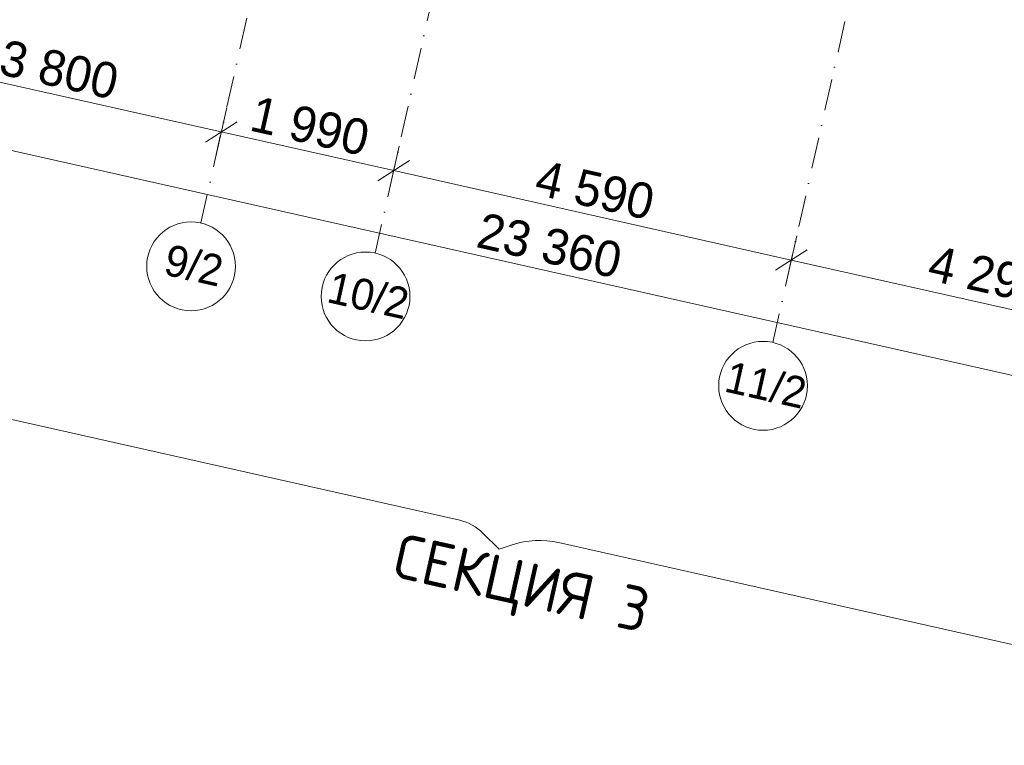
# Model space of a CAD drawing. Header units: millimetres. Extents: x -7218036 to -6881410, y 6117771 to 6219607.
# Tile 35 of 84: x -7160178 to -7149089, y 6117771 to 6125937. Entities that reach past the tile are written whole.
import ezdxf
from ezdxf.enums import TextEntityAlignment as Align

# ---------------------------------------------------------------- set-up
doc = ezdxf.new("R2010")
doc.units = ezdxf.units.MM
doc.header["$MEASUREMENT"] = 0
doc.linetypes.add('Штрихпунктирная', pattern=[670.277762, 352.777767, -176.388884, 0, -141.111112])
for name, color, linetype, lineweight in [('0_Ном._пера__1', 7, 'Continuous', 0), ('0_Ном._пера__120', 7, 'Continuous', 0), ('АР-Чертеж-Оси_Осевые размеры.АР_Ном._пера__1', 7, 'Continuous', 0), ('АР-Чертеж-Оси_Осевые размеры.АР_Ном._пера__120', 7, 'Continuous', 0)]:
    doc.layers.add(name, color=color, linetype=linetype, lineweight=lineweight)
doc.layers.add('АР-Чертеж-Оси_Осевые размеры.АР', color=7, linetype='Continuous')
doc.styles.add('РЎР“Р•РќР•Р\xa0Р\x98Р\xa0_РЎРўР\x98Р›Р¬_2', font='GOST_Common.ttf')
doc.styles.add('РЎР“Р•РќР•Р\xa0Р\x98Р\xa0_РЎРўР\x98Р›Р¬_3', font='GOTHIC.TTF')
doc.dimstyles.new('СГЕНЕРИР_СТИЛЬ__3', dxfattribs={"dimtxt": 400, "dimasz": 285, "dimexe": 0.18, "dimexo": 0.0625, "dimgap": 0, "dimtad": 1, "dimdec": 0, "dimzin": 0, "dimdsep": 46, "dimtxsty": 'РЎР“Р•РќР•Р\xa0Р\x98Р\xa0_РЎРўР\x98Р›Р¬_3', "dimblk": 'ARROWHEAD_6', "dimblk1": 'ARROWHEAD_6', "dimblk2": 'ARROWHEAD_6', "dimcen": 0.09, "dimse1": 1, "dimse2": 1, "dimclrd": 7, "dimclre": 7, "dimclrt": 7, "dimazin": 0, "dimtfac": 1, "dimtdec": 4, "dimtmove": 0, "dimatfit": 3, "dimfxl": 1, "dimtolj": 1, "dimtzin": 0, "dimarcsym": 0})
doc.dimstyles.new('СГЕНЕРИР_СТИЛЬ__4', dxfattribs={"dimtxt": 400, "dimasz": 285, "dimexe": 0.18, "dimexo": 0.0625, "dimgap": 0, "dimtad": 1, "dimdec": 0, "dimzin": 0, "dimdsep": 46, "dimtxsty": 'РЎР“Р•РќР•Р\xa0Р\x98Р\xa0_РЎРўР\x98Р›Р¬_3', "dimblk": 'ARROWHEAD_6', "dimblk1": 'ARROWHEAD_6', "dimblk2": 'ARROWHEAD_6', "dimcen": 0.09, "dimse1": 1, "dimse2": 1, "dimclrd": 7, "dimclre": 7, "dimclrt": 7, "dimazin": 0, "dimtfac": 1, "dimtdec": 4, "dimtmove": 2, "dimatfit": 3, "dimfxl": 1, "dimtolj": 1, "dimtzin": 0, "dimarcsym": 0})

# ---------------------------------------------------------------- blocks, each defined once
blk = doc.blocks.new('Стандартный Маркер Сетки[10]_1', base_point=(-7146699, 6144554))
at = {"layer": 'АР-Чертеж-Оси_Осевые размеры.АР_Ном._пера__120', "color": 7, "linetype": 'Штрихпунктирная', "lineweight": 0}
for p, q in [((-7146918, 6143578), (-7151477, 6123281)), ((-7151477, 6123281), (-7151696, 6122305))]:
    blk.add_line(p, q, dxfattribs=at)
at = {"layer": 'АР-Чертеж-Оси_Осевые размеры.АР_Ном._пера__120', "color": 7, "linetype": 'Continuous', "lineweight": 0}
blk.add_circle((-7151806, 6121817), 500, dxfattribs=at)
at = {"layer": 'АР-Чертеж-Оси_Осевые размеры.АР_Ном._пера__120', "color": 7, "linetype": 'Штрихпунктирная', "lineweight": 0}
blk.add_point((-7151477, 6123281), dxfattribs=at)
blk.add_point((-7151477, 6123281), dxfattribs=at)
at = {"layer": 'АР-Чертеж-Оси_Осевые размеры.АР_Ном._пера__120', "color": 7, "lineweight": 0, "style": 'РЎР“Р•РќР•Р\xa0Р\x98Р\xa0_РЎРўР\x98Р›Р¬_3'}
blk.add_attdef('AC_MarkerText_1', text='', height=350, rotation=347.3417, dxfattribs=at).set_placement((-7151736, 6121998), align=Align.TOP_CENTER)
blk = doc.blocks.new('Стандартный Маркер Сетки[25]_1', base_point=(-7153141, 6145898))
at = {"layer": 'АР-Чертеж-Оси_Осевые размеры.АР_Ном._пера__120', "color": 7, "linetype": 'Штрихпунктирная', "lineweight": 0}
for p, q in [((-7153360, 6144922), (-7157919, 6124625)), ((-7157919, 6124625), (-7158138, 6123649))]:
    blk.add_line(p, q, dxfattribs=at)
at = {"layer": 'АР-Чертеж-Оси_Осевые размеры.АР_Ном._пера__120', "color": 7, "linetype": 'Continuous', "lineweight": 0}
blk.add_circle((-7158248, 6123161), 500, dxfattribs=at)
at = {"layer": 'АР-Чертеж-Оси_Осевые размеры.АР_Ном._пера__120', "color": 7, "linetype": 'Штрихпунктирная', "lineweight": 0}
blk.add_point((-7157919, 6124625), dxfattribs=at)
blk.add_point((-7157919, 6124625), dxfattribs=at)
at = {"layer": 'АР-Чертеж-Оси_Осевые размеры.АР_Ном._пера__120', "color": 7, "lineweight": 0, "style": 'РЎР“Р•РќР•Р\xa0Р\x98Р\xa0_РЎРўР\x98Р›Р¬_3'}
blk.add_attdef('AC_MarkerText_1', text='', height=350, rotation=347.3417, dxfattribs=at).set_placement((-7158178, 6123343), align=Align.TOP_CENTER)
blk = doc.blocks.new('Стандартный Маркер Сетки[26]_1', base_point=(-7151178, 6145559))
at = {"layer": 'АР-Чертеж-Оси_Осевые размеры.АР_Ном._пера__120', "color": 7, "linetype": 'Штрихпунктирная', "lineweight": 0}
for p, q in [((-7151397, 6144584), (-7155956, 6124286)), ((-7155956, 6124286), (-7156175, 6123310))]:
    blk.add_line(p, q, dxfattribs=at)
at = {"layer": 'АР-Чертеж-Оси_Осевые размеры.АР_Ном._пера__120', "color": 7, "linetype": 'Continuous', "lineweight": 0}
blk.add_circle((-7156284, 6122822), 500, dxfattribs=at)
at = {"layer": 'АР-Чертеж-Оси_Осевые размеры.АР_Ном._пера__120', "color": 7, "linetype": 'Штрихпунктирная', "lineweight": 0}
blk.add_point((-7155956, 6124286), dxfattribs=at)
blk.add_point((-7155956, 6124286), dxfattribs=at)
at = {"layer": 'АР-Чертеж-Оси_Осевые размеры.АР_Ном._пера__120', "color": 7, "lineweight": 0, "style": 'РЎР“Р•РќР•Р\xa0Р\x98Р\xa0_РЎРўР\x98Р›Р¬_3'}
blk.add_attdef('AC_MarkerText_1', text='', height=350, rotation=347.3417, dxfattribs=at).set_placement((-7156214, 6123003), align=Align.TOP_CENTER)
blk = doc.blocks.new('Стандартный Маркер Сетки[31]_1', base_point=(-7146699, 6144554))
at = {"layer": 'АР-Чертеж-Оси_Осевые размеры.АР_Ном._пера__120', "color": 7, "linetype": 'Штрихпунктирная', "lineweight": 0}
for p, q in [((-7146918, 6143578), (-7151477, 6123281)), ((-7151477, 6123281), (-7151696, 6122305))]:
    blk.add_line(p, q, dxfattribs=at)
at = {"layer": 'АР-Чертеж-Оси_Осевые размеры.АР_Ном._пера__120', "color": 7, "linetype": 'Continuous', "lineweight": 0}
blk.add_circle((-7151806, 6121817), 500, dxfattribs=at)
at = {"layer": 'АР-Чертеж-Оси_Осевые размеры.АР_Ном._пера__120', "color": 7, "linetype": 'Штрихпунктирная', "lineweight": 0}
blk.add_point((-7151477, 6123281), dxfattribs=at)
blk.add_point((-7151477, 6123281), dxfattribs=at)
at = {"layer": 'АР-Чертеж-Оси_Осевые размеры.АР_Ном._пера__120', "color": 7, "lineweight": 0, "style": 'РЎР“Р•РќР•Р\xa0Р\x98Р\xa0_РЎРўР\x98Р›Р¬_3'}
blk.add_attdef('AC_MarkerText_1', text='', height=350, rotation=347.3417, dxfattribs=at).set_placement((-7151736, 6121998), align=Align.TOP_CENTER)
blk = doc.blocks.new('Стандартный Маркер Сетки[46]_1', base_point=(-7153141, 6145898))
at = {"layer": 'АР-Чертеж-Оси_Осевые размеры.АР_Ном._пера__120', "color": 7, "linetype": 'Штрихпунктирная', "lineweight": 0}
for p, q in [((-7153360, 6144922), (-7157919, 6124625)), ((-7157919, 6124625), (-7158138, 6123649))]:
    blk.add_line(p, q, dxfattribs=at)
at = {"layer": 'АР-Чертеж-Оси_Осевые размеры.АР_Ном._пера__120', "color": 7, "linetype": 'Continuous', "lineweight": 0}
blk.add_circle((-7158248, 6123161), 500, dxfattribs=at)
at = {"layer": 'АР-Чертеж-Оси_Осевые размеры.АР_Ном._пера__120', "color": 7, "linetype": 'Штрихпунктирная', "lineweight": 0}
blk.add_point((-7157919, 6124625), dxfattribs=at)
blk.add_point((-7157919, 6124625), dxfattribs=at)
at = {"layer": 'АР-Чертеж-Оси_Осевые размеры.АР_Ном._пера__120', "color": 7, "lineweight": 0, "style": 'РЎР“Р•РќР•Р\xa0Р\x98Р\xa0_РЎРўР\x98Р›Р¬_3'}
blk.add_attdef('AC_MarkerText_1', text='', height=350, rotation=347.3417, dxfattribs=at).set_placement((-7158178, 6123343), align=Align.TOP_CENTER)
blk = doc.blocks.new('Стандартный Маркер Сетки[47]_1', base_point=(-7151178, 6145559))
at = {"layer": 'АР-Чертеж-Оси_Осевые размеры.АР_Ном._пера__120', "color": 7, "linetype": 'Штрихпунктирная', "lineweight": 0}
for p, q in [((-7151397, 6144584), (-7155956, 6124286)), ((-7155956, 6124286), (-7156175, 6123310))]:
    blk.add_line(p, q, dxfattribs=at)
at = {"layer": 'АР-Чертеж-Оси_Осевые размеры.АР_Ном._пера__120', "color": 7, "linetype": 'Continuous', "lineweight": 0}
blk.add_circle((-7156284, 6122822), 500, dxfattribs=at)
at = {"layer": 'АР-Чертеж-Оси_Осевые размеры.АР_Ном._пера__120', "color": 7, "linetype": 'Штрихпунктирная', "lineweight": 0}
blk.add_point((-7155956, 6124286), dxfattribs=at)
blk.add_point((-7155956, 6124286), dxfattribs=at)
at = {"layer": 'АР-Чертеж-Оси_Осевые размеры.АР_Ном._пера__120', "color": 7, "lineweight": 0, "style": 'РЎР“Р•РќР•Р\xa0Р\x98Р\xa0_РЎРўР\x98Р›Р¬_3'}
blk.add_attdef('AC_MarkerText_1', text='', height=350, rotation=347.3417, dxfattribs=at).set_placement((-7156214, 6123003), align=Align.TOP_CENTER)
blk = doc.blocks.new('*D200', base_point=(-6566190, 6562678))
at = {"layer": 'АР-Чертеж-Оси_Осевые размеры.АР_Ном._пера__1', "color": 7, "linetype": 'Continuous', "lineweight": 0, "transparency": 16777216}
for p, q in [((-7165628, 6125669), (-7187259, 6130527)), ((-7165566, 6125943), (-7165689, 6125394)), ((-7165807, 6125555), (-7165448, 6125782)), ((-7142835, 6120550), (-7165628, 6125669)), ((-7142774, 6120824), (-7142897, 6120275)), ((-7143015, 6120436), (-7142656, 6120663)), ((-7142616, 6120500), (-7142835, 6120550))]:
    blk.add_line(p, q, dxfattribs=at)
at = {"layer": 'АР-Чертеж-Оси_Осевые размеры.АР_Ном._пера__1', "color": 7, "lineweight": 0, "transparency": 16777216, "insert": (-7155054, 6123376), "char_height": 400, "attachment_point": 7, "rotation": 347.3418, "style": 'РЎР“Р•РќР•Р\xa0Р\x98Р\xa0_РЎРўР\x98Р›Р¬_3'}
blk.add_mtext('\\A1;{\\pql;\\fCentury Gothic|b0|i0|c204|p0;\\W1.000000;23\xa0360}', dxfattribs=at)
blk = doc.blocks.new('ARROWHEAD_6')
at = {"color": 0, "linetype": 'Continuous', "lineweight": 0}
for p, q in [((-0.5, -0.5), (0.5, 0.5)), ((0, 0), (-1, 0))]:
    blk.add_line(p, q, dxfattribs=at)
blk = doc.blocks.new('*D213', base_point=(-6566190, 6562678))
at = {"layer": 'АР-Чертеж-Оси_Осевые размеры.АР_Ном._пера__1', "color": 7, "linetype": 'Continuous', "lineweight": 0, "transparency": 16777216}
for p, q in [((-7165470, 6126372), (-7161616, 6125506)), ((-7161677, 6125232), (-7161554, 6125781)), ((-7161436, 6125620), (-7161795, 6125393)), ((-7161616, 6125506), (-7157908, 6124674)), ((-7157970, 6124399), (-7157846, 6124948)), ((-7157729, 6124787), (-7158087, 6124560)), ((-7157908, 6124674), (-7155966, 6124238))]:
    blk.add_line(p, q, dxfattribs=at)
at = {"layer": 'АР-Чертеж-Оси_Осевые размеры.АР_Ном._пера__1', "color": 7, "lineweight": 0, "transparency": 16777216, "insert": (-7160432, 6125323), "char_height": 400, "attachment_point": 7, "rotation": 347.3418, "style": 'РЎР“Р•РќР•Р\xa0Р\x98Р\xa0_РЎРўР\x98Р›Р¬_3'}
blk.add_mtext('\\A1;{\\pql;\\fCentury Gothic|b0|i0|c204|p0;\\W1.000000;3\xa0800}', dxfattribs=at)
blk = doc.blocks.new('*D214', base_point=(-6566190, 6562678))
at = {"layer": 'АР-Чертеж-Оси_Осевые размеры.АР_Ном._пера__1', "color": 7, "linetype": 'Continuous', "lineweight": 0, "transparency": 16777216}
for p, q in [((-7157970, 6124399), (-7157846, 6124948)), ((-7157729, 6124787), (-7158087, 6124560)), ((-7157908, 6124674), (-7155966, 6124238)), ((-7156028, 6123963), (-7155905, 6124512)), ((-7155787, 6124351), (-7156146, 6124124)), ((-7155966, 6124238), (-7151488, 6123232))]:
    blk.add_line(p, q, dxfattribs=at)
at = {"layer": 'АР-Чертеж-Оси_Осевые размеры.АР_Ном._пера__1', "color": 7, "lineweight": 0, "transparency": 16777216, "insert": (-7157607, 6124688), "char_height": 400, "attachment_point": 7, "rotation": 347.3418, "style": 'РЎР“Р•РќР•Р\xa0Р\x98Р\xa0_РЎРўР\x98Р›Р¬_3'}
blk.add_mtext('\\A1;{\\pql;\\fCentury Gothic|b0|i0|c204|p0;\\W1.000000;1\xa0990}', dxfattribs=at)
blk = doc.blocks.new('*D215', base_point=(-6566190, 6562678))
at = {"layer": 'АР-Чертеж-Оси_Осевые размеры.АР_Ном._пера__1', "color": 7, "linetype": 'Continuous', "lineweight": 0, "transparency": 16777216}
for p, q in [((-7155787, 6124351), (-7156146, 6124124)), ((-7155966, 6124238), (-7151488, 6123232)), ((-7151550, 6122957), (-7151426, 6123506)), ((-7151309, 6123345), (-7151667, 6123118)), ((-7151488, 6123232), (-7147302, 6122292))]:
    blk.add_line(p, q, dxfattribs=at)
at = {"layer": 'АР-Чертеж-Оси_Осевые размеры.АР_Ном._пера__1', "color": 7, "lineweight": 0, "transparency": 16777216, "insert": (-7154397, 6123967), "char_height": 400, "attachment_point": 7, "rotation": 347.3418, "style": 'РЎР“Р•РќР•Р\xa0Р\x98Р\xa0_РЎРўР\x98Р›Р¬_3'}
blk.add_mtext('\\A1;{\\pql;\\fCentury Gothic|b0|i0|c204|p0;\\W1.000000;4\xa0590}', dxfattribs=at)
blk = doc.blocks.new('*D216', base_point=(-6566190, 6562678))
at = {"layer": 'АР-Чертеж-Оси_Осевые размеры.АР_Ном._пера__1', "color": 7, "linetype": 'Continuous', "lineweight": 0, "transparency": 16777216}
for p, q in [((-7151550, 6122957), (-7151426, 6123506)), ((-7151309, 6123345), (-7151667, 6123118)), ((-7151488, 6123232), (-7147302, 6122292)), ((-7147364, 6122017), (-7147241, 6122566)), ((-7147123, 6122405), (-7147481, 6122178)), ((-7147302, 6122292), (-7146229, 6122051))]:
    blk.add_line(p, q, dxfattribs=at)
at = {"layer": 'АР-Чертеж-Оси_Осевые размеры.АР_Ном._пера__1', "color": 7, "lineweight": 0, "transparency": 16777216, "char_height": 400, "attachment_point": 7, "rotation": 347.3418, "style": 'РЎР“Р•РќР•Р\xa0Р\x98Р\xa0_РЎРўР\x98Р›Р¬_3'}
for s, insert in [('\\A1;{\\pql;\\fCentury Gothic|b0|i0|c204|p0;\\W1.000000;4\xa0290}', (-7149973, 6123007)), ('\\A1;{\\pql;\\fCentury Gothic|b0|i0|c204|p0;\\W1.000000;1\xa0100}', (-7147313, 6122950))]:
    blk.add_mtext(s, dxfattribs=dict(at, insert=insert))

msp = doc.modelspace()

# ---------------------------------------------------------------- linework, layer by layer
at = {"layer": '0_Ном._пера__120', "color": 7, "linetype": 'Continuous', "lineweight": 0}
for points in [[(-7166157.3, 6123310, 0.4142136), (-7165750.3, 6122667.1), (-7155223.3, 6120302.8, -0.1418046), (-7154961.2, 6120158.7), (-7154779.6, 6119977.4)], [(-7154779.6, 6119977.4), (-7154633.7, 6120026.1, -0.1365629), (-7154109.3, 6120052.6), (-7144007.6, 6117783.8, 0.4142136), (-7143364.8, 6118190.9)]]:
    msp.add_lwpolyline(points, format="xyb", dxfattribs=at)

# ---------------------------------------------------------------- block references
at = {"layer": 'АР-Чертеж-Оси_Осевые размеры.АР', "color": 8, "linetype": 'Continuous', "lineweight": 15}
for name, p, values in [('Стандартный Маркер Сетки[25]_1', (-7153141.2, 6145897.9), {'AC_MarkerText_1': '9/2'}), ('Стандартный Маркер Сетки[46]_1', (-7153141.2, 6145897.9), {'AC_MarkerText_1': '9/2'}), ('Стандартный Маркер Сетки[26]_1', (-7151177.7, 6145559.4), {'AC_MarkerText_1': '10/2'}), ('Стандартный Маркер Сетки[47]_1', (-7151177.7, 6145559.4), {'AC_MarkerText_1': '10/2'}), ('Стандартный Маркер Сетки[10]_1', (-7146699.2, 6144553.5), {'AC_MarkerText_1': '11/2'}), ('Стандартный Маркер Сетки[31]_1', (-7146699.2, 6144553.5), {'AC_MarkerText_1': '11/2'})]:
    msp.add_blockref(name, p, dxfattribs=at).add_auto_attribs(values)

# ---------------------------------------------------------------- texts
at = {"layer": '0_Ном._пера__1', "color": 7, "linetype": 'Continuous', "lineweight": 0, "insert": (-7154605, 6119221.2), "char_height": 500, "attachment_point": 8, "rotation": 347.34172, "style": 'РЎР“Р•РќР•Р\xa0Р\x98Р\xa0_РЎРўР\x98Р›Р¬_2'}
msp.add_mtext('\\A1;{\\pqc;\\fGOST Common|b0|i0|c204|p0;\\W1.000000;СЕКЦИЯ \\fGOST Common|b0|i0|c204|p0;\\W1.000000;3}', dxfattribs=at)

# ---------------------------------------------------------------- dimensions: what is measured, and where the dimension line sits
at = {"layer": 'АР-Чертеж-Оси_Осевые размеры.АР', "color": 7, "linetype": 'Continuous', "lineweight": 0}
for base, p1, p2, angle, dimstyle, picture, middle in [((-7165627.6, 6125668.8), (-7142885.6, 6120326.2), (-7165787.4, 6124957.3), 167.34175, 'СГЕНЕРИР_СТИЛЬ__3', '*D200', (-7154192.6, 6123387.5)), ((-7157908, 6124673.8), (-7161823.8, 6124579.6), (-7158138.1, 6123649.3), 347.34175, 'СГЕНЕРИР_СТИЛЬ__3', '*D213', (-7159718.8, 6125367.4)), ((-7155966.4, 6124237.7), (-7158138.1, 6123649.3), (-7156174.7, 6123310.1), 347.34175, 'СГЕНЕРИР_СТИЛЬ__3', '*D214', (-7156894.1, 6124733)), ((-7151488, 6123231.9), (-7156174.7, 6123310.1), (-7151696.1, 6122305), 347.34175, 'СГЕНЕРИР_СТИЛЬ__3', '*D215', (-7153684.1, 6124012.1)), ((-7147302.2, 6122291.8), (-7151696.1, 6122305), (-7147294.9, 6122324.5), 347.34175, 'СГЕНЕРИР_СТИЛЬ__4', '*D216', (-7149259.6, 6123051.7))]:
    dim = msp.add_linear_dim(base=base, p1=p1, p2=p2, angle=angle, dimstyle=dimstyle, dxfattribs=at)
    dim.commit()
    dim.dimension.update_dxf_attribs({"geometry": picture, "text_midpoint": middle, "dimtype": 160, "text_rotation": 347.34175})

doc.saveas('drawing.dxf')
